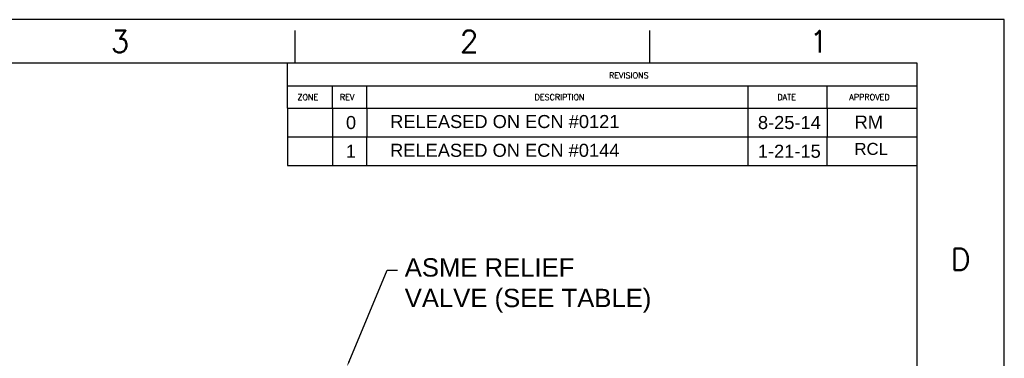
# Model space of a CAD drawing. Header units: inches. Extents: x -13.9 to 83.8, y -28.8 to 34.3.
# Tile 88 of 88: x 49.8 to 83.8, y 22.6 to 34.3. Entities that reach past the tile are written whole.
import ezdxf
from ezdxf import colors
from ezdxf.entities.mleader import LeaderData, LeaderLine
from ezdxf.enums import TextEntityAlignment as Align
from ezdxf.math import Vec2, Vec3

# ---------------------------------------------------------------- set-up
doc = ezdxf.new("R2010")
doc.units = ezdxf.units.IN
doc.header["$MEASUREMENT"] = 0
doc.layers.add('DIMS', color=4, linetype='Continuous')
doc.layers.add('Title Block', color=7, linetype='Continuous')
doc.styles.add('Roman', font='romans')
doc.styles.get("Standard").update_dxf_attribs({"font": 'arial.ttf', "height": 0.6322})

# ---------------------------------------------------------------- blocks, each defined once
blk = doc.blocks.new('GENAIRBORDER- D')
at = {"layer": 'Title Block'}
for p, q in [((32.5, 21), (0, 21)), ((32.5, 0), (32.5, 21)), ((24.375, 20.5), (24.375, 20.875)), ((28.438, 20.5), (28.438, 20.875)), ((32.5, 20.5), (32.5, 20.875)), ((31.5, 20.5), (1, 20.5)), ((24.29, 19.985), (24.29, 20.5)), ((31.5, 0.5), (31.5, 20.5)), ((24.29, 20.242), (31.5, 20.242)), ((24.805, 19.985), (24.805, 20.242)), ((25.196, 19.985), (25.196, 20.242)), ((29.564, 19.985), (29.564, 20.242)), ((30.47, 19.985), (30.47, 20.242)), ((24.29, 19.985), (31.5, 19.985))]:
    blk.add_line(p, q, dxfattribs=at)
at = {"flags": 4}
for tag, p, height in [('TITLE', (27.249, 1.86), 0.206), ('DRWN', (25.361, 1.71), 0.124), ('DDATE', (26.397, 1.762), 0.0927), ('TITLE', (27.412, 1.62), 0.124), ('TITLE', (27.412, 1.394), 0.124), ('CHECKED', (25.356, 1.328), 0.124), ('DDATE', (26.392, 1.363), 0.0927), ('TITLE', (27.412, 1.142), 0.124), ('SCALE', (25.465, 0.958), 0.124), ('DWG_NO.', (28.327, 0.635), 0.206), ('SHEET', (25.513, 0.57), 0.124), ('REV', (31.085, 0.64), 0.124)]:
    blk.add_attdef(tag, p, '', height=height, dxfattribs=at)
at = {"layer": 'Title Block', "style": 'Roman'}
for s, p in [('3', (22.369, 20.75)), ('2', (26.369, 20.75)), ('1', (30.375, 20.75)), ('D', (32, 18.25))]:
    blk.add_text(s, height=0.25, dxfattribs=at).set_placement(p, align=Align.MIDDLE_CENTER)
for s, height, p in [('REVISIONS', 0.0669, (27.972, 20.327)), ('ZONE', 0.0669, (24.402, 20.078)), ('REV', 0.0669, (24.888, 20.078)), ('DESCRIPTION', 0.06695, (27.119, 20.078)), ('DATE', 0.0669, (29.901, 20.078)), ('APPROVED', 0.0669, (30.725, 20.078))]:
    blk.add_text(s, height=height, dxfattribs=at).set_placement(p)

msp = doc.modelspace()

# ---------------------------------------------------------------- linework, layer by layer
at = {"layer": 'DIMS'}
for p, q in [((59.072, 31.277), (59.072, 30.288)), ((60.62, 31.277), (60.62, 30.288)), ((61.797, 31.277), (61.797, 30.288)), ((74.924, 31.277), (74.924, 30.288)), ((77.649, 31.277), (77.649, 30.288)), ((59.069, 30.286), (59.069, 29.296)), ((59.072, 30.288), (80.745, 30.288)), ((60.617, 30.286), (60.617, 29.296)), ((61.793, 30.286), (61.793, 29.296)), ((74.921, 30.286), (74.921, 29.296)), ((77.645, 30.286), (77.645, 29.296)), ((59.069, 29.296), (80.742, 29.296))]:
    msp.add_line(p, q, dxfattribs=at)

# ---------------------------------------------------------------- block references
at = {"layer": 'DIMS', "xscale": 3.00592215, "yscale": 3.00592215, "zscale": 3.00592215}
msp.add_blockref('GENAIRBORDER- D', (-13.941, -28.796), dxfattribs=at)

# ---------------------------------------------------------------- texts
at = {"layer": 'DIMS', "attachment_point": 1}
for s, width, gutter_width, insert, char_height in [('0', 0.4833, 3.161, (61.081, 31.006), 0.45), ('RELEASED ON ECN #0121', 11.78498, 3.161, (62.604, 31.04), 0.45), ('8-25-14', 4.33107, 3.161, (75.267, 31.006), 0.45), ('RM', 3.88496, 3.161, (78.597, 31.023), 0.45), ('1', 0.4833, 3.161, (61.077, 30.015), 0.45), ('RELEASED ON ECN #0144', 11.78498, 3.161, (62.601, 30.048), 0.45), ('1-21-15', 4.33107, 3.161, (75.264, 30.015), 0.45), ('RCL', 0.37084, 1.875, (78.591, 30.078), 0.4125)]:
    msp.add_mtext_dynamic_manual_height_columns(s, width=width, gutter_width=gutter_width, heights=[0], dxfattribs=dict(at, insert=insert, char_height=char_height))

# ---------------------------------------------------------------- leaders
at = {"layer": 'DIMS'}
ml = msp.add_multileader_mtext('Standard', dxfattribs=at)
ml.set_content('ASME RELIEF\\PVALVE (SEE TABLE)', color=256)
ml.set_leader_properties()
ml.build(insert=Vec2(0, 0))
ml.multileader.update_dxf_attribs({"dogleg_length": 0.36, "arrow_head_size": 0.18})
ctx = ml.context
ctx.base_point, ctx.char_height, ctx.arrow_head_size, ctx.landing_gap_size, ctx.plane_origin = Vec3(62.856, 25.691), 0.6322, 0.18, 0.25, Vec3(61.119, 22.374)
notes = []
notes.append((ctx, [(0, (1, 1, 0), (62.496, 25.691), (1, 0), 0.36, [(0, [(61.119, 22.374)], 0, [])])]))
ctx.mtext.insert, ctx.mtext.flow_direction = Vec3(63.106, 26.1), 5
for ctx, leaders in notes:
    for number, flags, end, landing, length, lines in leaders:
        leader = LeaderData()
        leader.index, (leader.has_last_leader_line, leader.has_dogleg_vector, leader.attachment_direction) = number, flags
        leader.last_leader_point, leader.dogleg_vector, leader.dogleg_length = Vec3(end), Vec3(landing), length
        for number, points, colour, breaks in lines:
            line = LeaderLine()
            line.index, line.vertices, line.color, line.breaks = number, Vec3.list(points), colors.encode_raw_color(colour), breaks
            leader.lines.append(line)
        ctx.leaders.append(leader)

doc.saveas('drawing.dxf')
